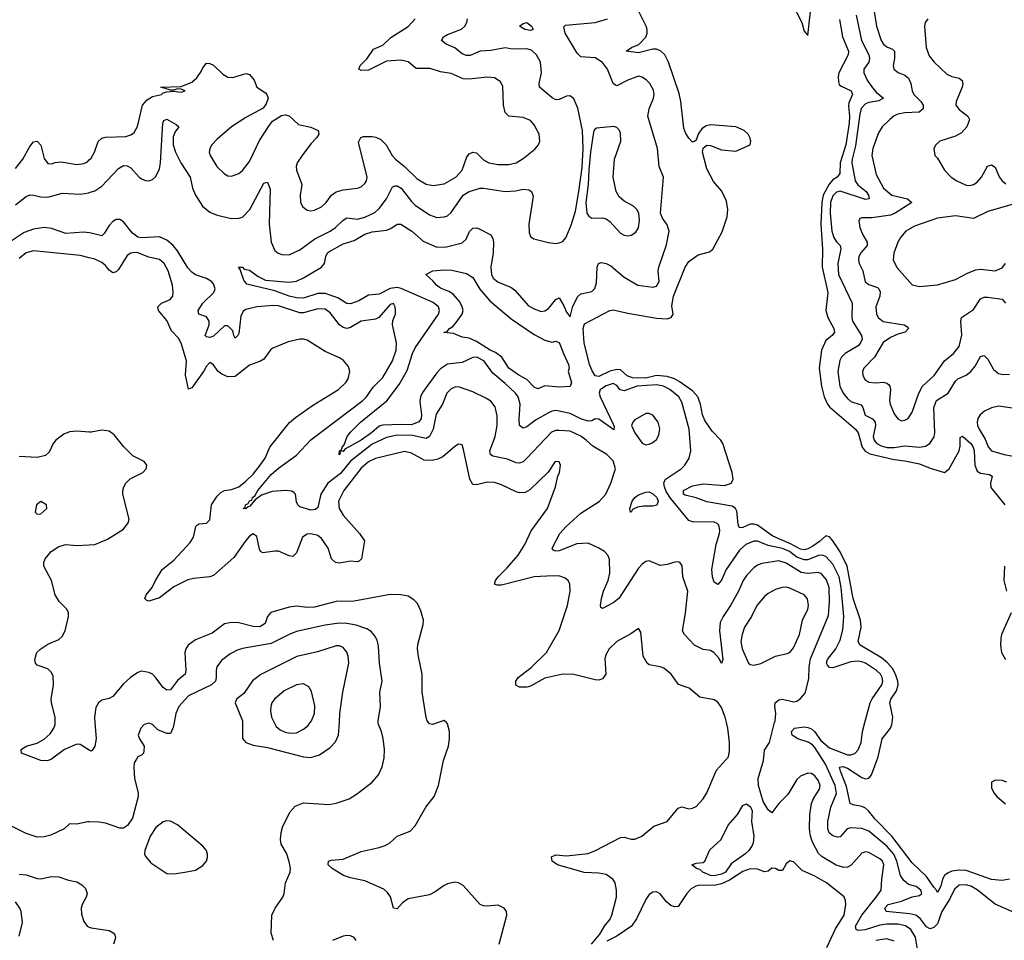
# Model space of a CAD drawing. Header units: inches. Extents: x 1649636 to 1815363, y 506543 to 641975.
# Tile 249 of 256: x 1739613 to 1745082, y 588791 to 593905. Entities that reach past the tile are written whole.
import ezdxf

# ---------------------------------------------------------------- set-up
doc = ezdxf.new("R2010")
doc.units = ezdxf.units.IN
doc.header["$MEASUREMENT"] = 0
for name, color, linetype in [('B7538', 7, 'Continuous'), ('B7539', 7, 'Continuous'), ('B7548', 7, 'Continuous'), ('B7549', 7, 'Continuous')]:
    doc.layers.add(name, color=color, linetype=linetype)

msp = doc.modelspace()

# ---------------------------------------------------------------- linework, layer by layer
at = {"layer": 'B7538', "color": 5}
for points, elevation in [([(1740000, 589847.8), (1739950, 589879.3), (1739930, 589879.8), (1739863.1, 589850), (1739790, 589797.4), (1739767.7, 589787.7), (1739730, 589789.5), (1739623.7, 589830), (1739622, 589850), (1739630, 589857.1), (1739650, 589870.3), (1739710, 589885.7), (1739750, 589908), (1739782.5, 589937.5), (1739803.4, 589970), (1739809.9, 589990.1), (1739810, 590000)], 520), ([(1740000, 589449.3), (1739990.2, 589449.8), (1739930, 589435.8), (1739890, 589438), (1739861, 589410), (1739785.7, 589374.3), (1739750, 589365.1), (1739710, 589364.5), (1739650, 589383.8), (1739557.6, 589430)], 540), ([(1739610, 589157.8), (1739650, 589155.2), (1739710, 589133.8), (1739730, 589131.6), (1739790, 589146), (1739830, 589144.2), (1739884.5, 589124.5), (1739930, 589115.8), (1739959.3, 589099.3), (1739978.9, 589078.9), (1739988.2, 589050), (1739982.4, 589030), (1739960.3, 588990), (1739955.3, 588970), (1739955.8, 588935.8), (1739970, 588896), (1739988, 588870), (1740000, 588864.2)], 540), ([(1739610, 588813.4), (1739629.8, 588890), (1739622.4, 588950), (1739614.2, 588970), (1739590, 589004.4)], 540)]:
    msp.add_lwpolyline(points, dxfattribs=dict(at, elevation=elevation))
at = {"layer": 'B7539', "color": 5}
for points, elevation in [([(1739590, 593078.9), (1739630, 593130.2), (1739670, 593200.9), (1739690, 593226.5), (1739710, 593230.3), (1739730, 593208), (1739750, 593134), (1739770, 593105.5), (1739790, 593104.4), (1739810, 593111.8), (1739843.9, 593116.1), (1739930, 593101.5), (1739970, 593106.7), (1739990, 593116), (1740000, 593125.9)], 480), ([(1739590, 592875.9), (1739650, 592923.2), (1739670, 592931.5), (1739690, 592931.3), (1739730, 592920.7), (1739770, 592919.3), (1739850, 592941.6), (1739950, 592936.4), (1739996.5, 592943.5), (1740000, 592944.7)], 460), ([(1740000, 592721), (1739970, 592724.3), (1739870, 592718), (1739790, 592746.1), (1739750, 592751), (1739690, 592742.1), (1739637.8, 592722.2), (1739565.9, 592674.1)], 460), ([(1740000, 592582.1), (1739950, 592595.7), (1739690, 592620.3), (1739650, 592610.6), (1739610, 592577.7)], 480), ([(1740000, 591614), (1739930, 591618.8), (1739890, 591616.2), (1739857.6, 591602.4), (1739814.6, 591570), (1739799, 591550), (1739777.9, 591502.1), (1739756.7, 591483.3), (1739710, 591473.8), (1739610, 591478)], 520), ([(1739810, 590000), (1739810.5, 590030), (1739789.3, 590110), (1739788.1, 590130), (1739800.5, 590210), (1739798.4, 590258.4), (1739790, 590278.3), (1739770, 590298.8), (1739710, 590319.1), (1739700.9, 590330), (1739697.7, 590350), (1739709.2, 590390), (1739730, 590409.2), (1739770, 590436.5), (1739830, 590461.7), (1739850, 590479.5), (1739866.2, 590510), (1739884.4, 590590), (1739883.5, 590610), (1739875.1, 590630), (1739833.3, 590673.3), (1739810.5, 590710.5), (1739790.4, 590790.4), (1739747.1, 590870), (1739747.1, 590890), (1739755.2, 590910), (1739788.5, 590951.5), (1739830, 590978.3), (1739870, 590990.1), (1739930, 590985), (1740000, 590988)], 520)]:
    msp.add_lwpolyline(points, dxfattribs=dict(at, elevation=elevation))
at = {"layer": 'B7539', "color": 5, "elevation": 540}
msp.add_lwpolyline([(1739730, 591229), (1739707.3, 591210), (1739698.8, 591170), (1739710, 591158.8), (1739730, 591160.7), (1739764, 591190), (1739762, 591210)], close=True, dxfattribs=at)
at = {"layer": 'B7548', "color": 5}
for points, elevation in [([(1740031.5, 590000), (1740037.8, 589910), (1740030, 589869.5), (1740015.5, 589844.5), (1740010, 589841.5), (1740000, 589847.8)], 520), ([(1740470.8, 590000), (1740466.1, 589973.9), (1740450, 589940.5), (1740430, 589939.2), (1740379.7, 589959.7), (1740350, 589989.5), (1740330, 589996.3), (1740304, 589990), (1740285.5, 589970), (1740271.3, 589930), (1740278, 589910), (1740304.7, 589870), (1740303.6, 589843.6), (1740301, 589830), (1740290, 589819), (1740270, 589809.5), (1740262, 589798), (1740250, 589777), (1740246.4, 589750), (1740250.2, 589689.8), (1740271.3, 589610), (1740272.2, 589590), (1740239.5, 589470), (1740212.2, 589427.8), (1740190, 589414.7), (1740170, 589413.1), (1740090, 589440.9), (1740053.6, 589446.4), (1740000, 589449.3)], 540), ([(1740850.5, 590000), (1740851.5, 589911.5), (1740868.9, 589890), (1740910, 589875), (1740990, 589862.6), (1741190, 589811), (1741230, 589806.5), (1741277.9, 589822.1), (1741337.5, 589862.5), (1741366.9, 589893.1), (1741384.4, 589930), (1741388.8, 590000)], 560), ([(1741022.2, 588790), (1741009.8, 588830), (1741013.1, 588930), (1741032.1, 588970), (1741074.2, 589030), (1741082.7, 589050), (1741089.8, 589110), (1741115.4, 589170), (1741117.7, 589190), (1741110, 589229), (1741094.2, 589274.2), (1741065.3, 589325.3), (1741061.8, 589350), (1741064.6, 589390), (1741074.7, 589425.3), (1741115.3, 589504.7), (1741143.3, 589536.7), (1741190, 589554), (1741330, 589546), (1741370, 589553.1), (1741442.5, 589577.5), (1741490, 589606.7), (1741570.9, 589669.1), (1741605.1, 589710), (1741625.6, 589754.4), (1741636.6, 589803.4), (1741638.5, 589850), (1741632.6, 589912.6), (1741623.1, 589950), (1741606, 589990), (1741604.7, 590000)], 540), ([(1741026.7, 590000), (1741037.8, 589977.8), (1741059.6, 589959.6), (1741086.9, 589946.9), (1741118, 589942), (1741150, 589943.9), (1741190, 589963.5), (1741215.7, 589984.3), (1741227.2, 590000)], 580), ([(1742276.1, 588770), (1742318.7, 588930), (1742317.6, 588950), (1742304.5, 588970), (1742270, 588986.3), (1742210, 588979.8), (1742190, 588981.7), (1742170.7, 588990.7), (1742075.5, 589095.5), (1742050, 589109.7), (1742030, 589114.3), (1741990, 589104.8), (1741970, 589094.8), (1741920.7, 589059.3), (1741890, 589043.2), (1741770, 589021), (1741740.2, 588999.8), (1741710, 588966.6), (1741690, 588969.2), (1741672.2, 589032.2), (1741656.8, 589056.8), (1741634.8, 589074.8), (1741530, 589120.6), (1741450, 589137.3), (1741412.3, 589150), (1741349.4, 589190), (1741326, 589210), (1741329, 589230), (1741343.9, 589236.1), (1741410, 589242.4), (1741510, 589284.6), (1741610, 589306), (1741642.4, 589317.6), (1741668.3, 589331.7), (1741710, 589370.3), (1741782.6, 589397.4), (1741810, 589427.7), (1741869.8, 589530.2), (1741915.6, 589590), (1741938.7, 589650), (1741966.3, 589790), (1741995.1, 589870), (1742000.5, 589910), (1741999.7, 589950), (1741990, 589993.2), (1741982.9, 590000)], 520), ([(1741936.7, 590000), (1741906, 589990), (1741890, 589993.2), (1741884.3, 590000)], 520), ([(1742788.9, 588770), (1742835.5, 588824.5), (1742861.6, 588870), (1742891.7, 588908.3), (1742901.7, 588930), (1742926.9, 589030), (1742928.3, 589070), (1742921.1, 589110), (1742907.9, 589130), (1742870, 589156.6), (1742830, 589164.7), (1742748.3, 589168.3), (1742600.5, 589210), (1742569.8, 589230), (1742565.9, 589254.1), (1742590, 589266), (1742650, 589260.2), (1742770, 589273.4), (1742811.1, 589288.9), (1742950, 589362), (1742970, 589363.6), (1743010, 589352.6), (1743030, 589352.2), (1743068.3, 589370), (1743134.9, 589425.1), (1743209.8, 589450.2), (1743270, 589524.4), (1743290, 589532), (1743330, 589521.6), (1743350, 589524.4), (1743370, 589534.4), (1743410, 589577.1), (1743430, 589610.5), (1743483.3, 589736.7), (1743549, 589811), (1743555, 589845), (1743555.2, 589890), (1743546.9, 589970), (1743539.4, 590000)], 480), ([(1744601.7, 588730), (1744587.6, 588807.6), (1744561.5, 588850), (1744531.9, 588871.9), (1744490, 588880.3), (1744430, 588881.1), (1744390, 588874.8), (1744309.2, 588849.2), (1744270, 588845.8), (1744258, 588850), (1744254.6, 588870), (1744289.7, 588930.3), (1744370.5, 589030), (1744397.5, 589070), (1744400.8, 589130), (1744412.7, 589210), (1744404.6, 589230), (1744390, 589244), (1744330, 589278.6), (1744310, 589281.6), (1744290, 589275.3), (1744231.6, 589208.4), (1744210, 589197.7), (1744190, 589195.9), (1744148.2, 589208.2), (1744070, 589254.7), (1744050, 589272.5), (1744016.7, 589336.7), (1744005.2, 589370), (1743999.6, 589410), (1744002.4, 589490), (1744010.5, 589550), (1744021.4, 589578.6), (1744055.4, 589630), (1744058.5, 589650), (1744050, 589677.7), (1744030, 589705.1), (1744010, 589716.8), (1743990, 589719.8), (1743950, 589703.1), (1743930, 589684.8), (1743878.4, 589601.6), (1743828.9, 589550), (1743790, 589498.9), (1743770, 589515.1), (1743741.8, 589561.8), (1743717.1, 589650), (1743715.1, 589690), (1743743.7, 589790), (1743750, 589848), (1743778.4, 589890), (1743805.8, 590000)], 460), ([(1745170, 588931.1), (1745030, 588992.4), (1744930, 589071.6), (1744899.3, 589090), (1744870, 589099.4), (1744830, 589097.3), (1744805, 589075), (1744778.5, 589021.5), (1744734.3, 588950), (1744710, 588882.9), (1744690, 588862.7), (1744670, 588855), (1744650, 588866.3), (1744616, 588910), (1744589.7, 588929.7), (1744557.1, 588937.1), (1744426.3, 588950), (1744418, 588970), (1744437.2, 588990), (1744511, 589009), (1744570, 589032.5), (1744610, 589039.3), (1744623.5, 589050), (1744618.7, 589070), (1744591.1, 589090), (1744550, 589101.5), (1744522.7, 589122.7), (1744504.4, 589150), (1744485.4, 589230), (1744468.5, 589270), (1744430, 589314.4), (1744330, 589396.7), (1744290, 589412.4), (1744230, 589416.3), (1744209.2, 589410), (1744170, 589365.8), (1744155.3, 589364.7), (1744130, 589371.9), (1744108.3, 589388.3), (1744101.5, 589410), (1744101.7, 589450), (1744118.7, 589530), (1744150, 589606.7), (1744141.5, 589650), (1744088.1, 589770), (1744030, 589862.1), (1744017, 589877), (1743992.1, 589892.1), (1743935.1, 589910), (1743904, 589930), (1743899.5, 589950), (1743917.2, 589970), (1743970, 589976.6), (1743990, 589974), (1744010, 589964.8), (1744027.1, 589950), (1744061.7, 589901.7), (1744110, 589859.7), (1744210, 589821.3), (1744230, 589820.4), (1744252, 589828), (1744270.4, 589849.6), (1744285.9, 589890), (1744294.9, 589950), (1744307.8, 590000)], 440), ([(1745110, 589130.9), (1745070, 589122.8), (1745010, 589129.3), (1744870, 589178.1), (1744830, 589180.1), (1744790, 589174.4), (1744770, 589166.3), (1744749.1, 589150), (1744737.7, 589130), (1744728.6, 589091.4), (1744710, 589057), (1744705.8, 589070), (1744690, 589085.2), (1744650, 589145.6), (1744570, 589220.6), (1744457.4, 589370), (1744364, 589464), (1744327, 589510), (1744310, 589524.8), (1744290, 589534.3), (1744242.5, 589542.6), (1744225.3, 589550), (1744205.5, 589645.5), (1744171.2, 589730), (1744166.7, 589753.3), (1744184, 589756), (1744210, 589747.5), (1744290, 589696.1), (1744310, 589687.9), (1744330, 589692.2), (1744344.7, 589710), (1744381.8, 589810), (1744402.6, 589910), (1744448.7, 589970), (1744456.9, 589990), (1744458.4, 590000)], 420), ([(1745096.1, 589670), (1745070, 589677.8), (1745030, 589681.2), (1745010.2, 589670), (1745010, 589637.3), (1745023, 589610), (1745039.7, 589590), (1745088.5, 589548.5)], 420), ([(1744095, 588750), (1744144.5, 588855.5), (1744192.5, 588930), (1744200.7, 588990), (1744199.8, 589010), (1744192.2, 589032.2), (1744093.6, 589110), (1744030, 589146.5), (1743958.4, 589178.4), (1743910, 589227), (1743890, 589233.3), (1743870, 589216), (1743850, 589179.5), (1743830, 589179.6), (1743810, 589189.6), (1743790, 589192), (1743770, 589175.4), (1743750, 589171.6), (1743710, 589185.3), (1743670, 589187.2), (1743630, 589172.3), (1743555.5, 589124.5), (1743510, 589104.9), (1743470, 589096.2), (1743390, 589096.7), (1743368, 589092), (1743343.3, 589076.7), (1743317.6, 589050), (1743270, 588978.5), (1743250, 588977.1), (1743230, 588984.2), (1743205.3, 589005.3), (1743170, 589049.7), (1743150, 589059.7), (1743130, 589058), (1743110, 589044.7), (1743090, 589018.4), (1743039.4, 588910), (1743011, 588870), (1742930, 588814), (1742874.6, 588785.4)], 480), ([(1740000, 588864.2), (1740010, 588859.5), (1740110, 588844.9), (1740132.7, 588832.7), (1740141.1, 588821.1), (1740145.5, 588805.5), (1740134.7, 588770)], 540), ([(1741481.6, 588790), (1741470, 588806.6), (1741450, 588816.2), (1741430, 588818.4), (1741410, 588814), (1741350, 588789.6)], 540), ([(1744470, 588785.7), (1744430, 588799.2), (1744368.7, 588790)], 480)]:
    msp.add_lwpolyline(points, dxfattribs=dict(at, elevation=elevation))
for points, elevation in [([(1743470, 589149.3), (1743450, 589151.7), (1743408, 589170), (1743390, 589184.1), (1743371.8, 589190), (1743347, 589210), (1743370, 589218.6), (1743410, 589222.4), (1743418.5, 589230), (1743447, 589293), (1743508.2, 589350), (1743548, 589430), (1743599.9, 589490), (1743630, 589540.2), (1743650, 589548.4), (1743672.5, 589532.5), (1743681.9, 589510), (1743677.4, 589450), (1743691.2, 589370), (1743687.5, 589332.5), (1743681.8, 589318.2), (1743662.7, 589290), (1743641.3, 589270), (1743564.3, 589215.7), (1743532.4, 589170), (1743510, 589158.4)], 460), ([(1740430, 589454.5), (1740410, 589448.2), (1740370, 589417.6), (1740337.1, 589370), (1740308.2, 589290), (1740306.4, 589270), (1740310, 589261), (1740342.2, 589222.2), (1740430, 589162), (1740470, 589159.5), (1740530, 589169), (1740590, 589181.1), (1740630, 589206.7), (1740650, 589230.6), (1740656.8, 589250), (1740657.1, 589270), (1740650, 589289.5), (1740630, 589314.6), (1740490, 589433.1), (1740450, 589452)], 560)]:
    msp.add_lwpolyline(points, close=True, dxfattribs=dict(at, elevation=elevation))
at = {"layer": 'B7549', "color": 5}
for points, elevation in [([(1743900.2, 594000.2), (1743957.2, 593890), (1743970, 593842), (1743990, 593818), (1744005.8, 593950)], 420), ([(1740000, 592944.7), (1740030, 592955.3), (1740070, 592980.1), (1740162.2, 593077.8), (1740190, 593094.7), (1740210, 593093.7), (1740230, 593082.4), (1740276.5, 593030), (1740290, 593020.5), (1740311.5, 593011.5), (1740330, 593010.8), (1740350, 593017), (1740370, 593033.4), (1740390, 593077.1), (1740395.6, 593110), (1740407.8, 593330), (1740414.2, 593345.8), (1740430, 593353), (1740483.1, 593323.1), (1740496.3, 593310), (1740476.9, 593283.1), (1740465.9, 593254.1), (1740466.3, 593210), (1740478.1, 593170), (1740507.8, 593110), (1740560.9, 593030), (1740572.5, 592970), (1740589.5, 592930), (1740628.1, 592870), (1740670, 592836.8), (1740710, 592818.6), (1740790, 592800.2), (1740830, 592801.8), (1740850, 592808.2), (1740890.6, 592850), (1740970, 592997.1), (1740990, 593003), (1741003.5, 592963.5), (1740999, 592770), (1741010.2, 592670), (1741030, 592623.1), (1741048.2, 592608.2), (1741070, 592600.2), (1741110, 592599.7), (1741170, 592627.3), (1741251.8, 592688.2), (1741336.8, 592730), (1741367.9, 592750), (1741410, 592792), (1741430, 592804.3), (1741490, 592796.4), (1741530, 592808.5), (1741585.2, 592834.8), (1741610, 592855.9), (1741650, 592909.3), (1741684.2, 592975.8), (1741698.4, 592981.6), (1741710, 592982), (1741732.2, 592970), (1741790, 592894.6), (1741810, 592875.5), (1741890, 592820.6), (1741930, 592806.7), (1741970, 592809.2), (1741990, 592816.3), (1742010, 592833.8), (1742077.1, 592930), (1742110, 592950.1), (1742170, 592969.1), (1742190, 592970.2), (1742310, 592951.3), (1742366.2, 592953.8), (1742410, 592962.9), (1742440.4, 592960.4), (1742456, 592950), (1742464.7, 592924.7), (1742441.5, 592770), (1742443.4, 592723.4), (1742450, 592701), (1742468.4, 592688.4), (1742550, 592667.2), (1742590, 592662.6), (1742610, 592666), (1742630, 592673.1), (1742646.1, 592693.9), (1742676.8, 592763.2), (1742699.4, 592840.6), (1742718.6, 592950), (1742736.8, 593083.2), (1742742.4, 593190), (1742738.1, 593290), (1742713.7, 593413.7), (1742690, 593465.7), (1742670, 593481.5), (1742650, 593480.9), (1742610, 593462.4), (1742590, 593460.3), (1742570, 593471), (1742500.5, 593530), (1742497.8, 593550), (1742511.2, 593610), (1742505.4, 593670), (1742483.7, 593710), (1742455.1, 593735.1), (1742430, 593743), (1742350, 593741.6), (1742309, 593749), (1742230, 593733.5), (1742170, 593730.9), (1742114.3, 593705.7), (1742094.1, 593705.9), (1742070, 593715.8), (1742030, 593749.3), (1741982.6, 593770), (1741956.4, 593790), (1741967.1, 593810), (1741990, 593823.7), (1742067.1, 593852.9), (1742085, 593870), (1742096.2, 593890), (1742101.1, 593910)], 460), ([(1740000, 593125.9), (1740010, 593135.8), (1740028.7, 593170), (1740050, 593228.2), (1740070, 593247.4), (1740090, 593253.2), (1740202.9, 593257.1), (1740230, 593264.7), (1740250, 593278.9), (1740267.9, 593312.1), (1740295.7, 593430), (1740320.4, 593459.6), (1740350, 593478.4), (1740401.6, 593490), (1740410, 593498.4), (1740430, 593504.6), (1740467.4, 593507.4), (1740510, 593503.1), (1740532.3, 593510), (1740510, 593519.5), (1740490, 593520.9), (1740470, 593514.5), (1740450, 593514.5), (1740398, 593530), (1740510, 593533.8), (1740570, 593558.1), (1740597.9, 593582.1), (1740622.1, 593617.9), (1740630, 593638), (1740650, 593663), (1740670, 593661.1), (1740690, 593652.9), (1740742.1, 593602.1), (1740770, 593586.2), (1740796.2, 593583.8), (1740870, 593605.5), (1740890, 593601.3), (1740915.8, 593570), (1740930.5, 593530), (1740978.6, 593498.6), (1740986.7, 593490), (1740993.4, 593470), (1740982.3, 593437.7), (1740966.4, 593413.6), (1740870, 593361.3), (1740790, 593309.7), (1740710, 593241.1), (1740680.3, 593210), (1740668.9, 593190), (1740666.3, 593170), (1740670.3, 593150), (1740707.4, 593090), (1740750, 593048.5), (1740770, 593038.7), (1740790, 593036.5), (1740830, 593050.3), (1740850, 593067.2), (1740890, 593117.6), (1740945.6, 593234.4), (1741000, 593320), (1741018.2, 593341.8), (1741067.5, 593372.5), (1741090, 593376.9), (1741110, 593370.3), (1741162.5, 593322.5), (1741230, 593308), (1741270.4, 593290), (1741274.3, 593270), (1741263.6, 593250), (1741230, 593214.8), (1741181.2, 593150), (1741154.4, 593110), (1741148.3, 593090), (1741151.3, 593070), (1741180.9, 592990), (1741171.7, 592930), (1741172, 592890), (1741185, 592864.9), (1741210, 592847), (1741230, 592843.6), (1741250, 592846.5), (1741290, 592866.5), (1741315.1, 592890), (1741345.1, 592930), (1741371.2, 592948.8), (1741410, 592959.7), (1741490, 592969.1), (1741510, 592977.4), (1741530, 592994.9), (1741539.7, 593010), (1741544, 593030), (1741495.8, 593224.2), (1741507.3, 593250), (1741523.3, 593256.7), (1741570, 593256.5), (1741592.1, 593252), (1741619, 593239), (1741648.9, 593210), (1741682.8, 593150), (1741699.6, 593130), (1741750, 593090.2), (1741821.2, 593021.2), (1741870, 592990.9), (1741910, 592984.2), (1741970, 592992.8), (1742035.8, 593030), (1742069.9, 593070.1), (1742096.7, 593143.3), (1742110, 593160.2), (1742130, 593169.2), (1742150, 593165.8), (1742190, 593126.2), (1742218, 593110), (1742270, 593100.6), (1742330, 593100.2), (1742370, 593110.2), (1742410, 593133.8), (1742474.6, 593185.4), (1742495.1, 593210), (1742501.3, 593230), (1742497.7, 593270), (1742470, 593321.6), (1742450, 593345.1), (1742410, 593361.2), (1742330, 593369.8), (1742309.9, 593389.9), (1742300.7, 593430), (1742295.8, 593535.8), (1742281.1, 593561.1), (1742250, 593582.6), (1742210, 593586.2), (1742110, 593574.9), (1742076.4, 593576.5), (1742010, 593606.8), (1741950, 593616.1), (1741893.8, 593633.8), (1741814.5, 593634.5), (1741770, 593670.8), (1741730, 593679.8), (1741650, 593674.5), (1741550, 593625.5), (1741510, 593622.5), (1741496.1, 593630), (1741503.8, 593650), (1741543.7, 593690), (1741578.9, 593741.1), (1741630, 593764.1), (1741674.3, 593805.7), (1741770, 593867.8), (1741810.2, 593909.8)], 480), ([(1744307.8, 590000), (1744336.2, 590110), (1744347, 590133), (1744401, 590210), (1744406.1, 590230), (1744404.1, 590250), (1744394.1, 590270), (1744371.9, 590290), (1744311.3, 590330), (1744290, 590338.3), (1744270, 590342.2), (1744230, 590338.8), (1744130, 590303.7), (1744110, 590306), (1744098.9, 590318.9), (1744093.8, 590330), (1744099.2, 590350), (1744145.9, 590410), (1744170, 590458.7), (1744184, 590516), (1744190.3, 590590), (1744174.8, 590750), (1744163.5, 590810), (1744130, 590879.6), (1744090, 590923.6), (1744070, 590931.3), (1744050, 590929), (1743990, 590904.6), (1743970, 590903.8), (1743930, 590919.5), (1743888, 590950), (1743850, 590968.3), (1743770, 590983.5), (1743710, 591008.6), (1743690, 591008.1), (1743645.2, 590990), (1743610, 590958.6), (1743537.6, 590850), (1743510, 590792), (1743490, 590767.3), (1743470, 590781.4), (1743460.1, 590810), (1743456.6, 590850), (1743481.5, 590990), (1743498.9, 591050), (1743502, 591070), (1743496.6, 591096.6), (1743487.2, 591107.2), (1743470, 591114.7), (1743350, 591115.6), (1743330, 591123.9), (1743227.1, 591247.1), (1743204.1, 591284.1), (1743194.1, 591310), (1743191.3, 591330), (1743198.5, 591350), (1743286.3, 591410), (1743306.9, 591430), (1743331.1, 591470), (1743341.4, 591510), (1743330.5, 591630), (1743290, 591780.5), (1743273.2, 591810), (1743224, 591850), (1743189.7, 591870), (1743150, 591877.4), (1743043, 591870), (1742970, 591842.7), (1742948.5, 591848.5), (1742930, 591873.8), (1742910, 591884.7), (1742870, 591871.1), (1742844.8, 591855.2), (1742837.8, 591850), (1742831.4, 591830), (1742836.6, 591810), (1742910, 591658.4), (1742914.4, 591645.6), (1742912.4, 591627.6), (1742830, 591686.3), (1742810, 591687.8), (1742790, 591676.3), (1742770, 591674), (1742730, 591688.4), (1742670, 591718.4), (1742590, 591734.2), (1742570, 591731.1), (1742550, 591721), (1742478.7, 591681.3), (1742430, 591643.1), (1742410, 591636.4), (1742388.4, 591650), (1742386.8, 591686.8), (1742393.6, 591770), (1742380.8, 591810), (1742366, 591830), (1742310, 591884.2), (1742241, 591941), (1742191.3, 592010), (1742152.8, 592030), (1742130, 592029), (1742070, 592001.4), (1741990, 591991.4), (1741950, 591965.5), (1741930, 591944.2), (1741850, 591834.7), (1741839.3, 591810), (1741836.4, 591783.6), (1741844.6, 591710), (1741842.1, 591690), (1741829.5, 591670.5), (1741790, 591655.1), (1741730, 591657), (1741630, 591652.7), (1741610, 591647.6), (1741567.5, 591610), (1741510, 591569.2), (1741419.8, 591520.2), (1741410, 591507.1), (1741390.8, 591509.2), (1741393.4, 591493.4), (1741388.2, 591488.2), (1741389.7, 591510), (1741403.2, 591516.8), (1741405.1, 591530), (1741415.9, 591544.1), (1741432.7, 591590), (1741450, 591613.4), (1741505.3, 591670), (1741652.4, 591787.6), (1741721.6, 591878.4), (1741764.5, 591955.5), (1741794.2, 592050), (1741810, 592081.6), (1741939.9, 592270), (1741945.6, 592290), (1741938.4, 592310), (1741910, 592333.9), (1741732, 592412), (1741710, 592417.4), (1741670, 592411.7), (1741610, 592380.8), (1741550, 592374.3), (1741496.9, 592343.1), (1741450, 592326.9), (1741430, 592328.6), (1741380.5, 592360.5), (1741310, 592383.8), (1741270, 592384.1), (1741190, 592358.2), (1741150, 592360.3), (1741110, 592369.3), (1741030, 592398.2), (1740875.1, 592435.1), (1740858, 592458), (1740838, 592518), (1740828, 592530), (1740850, 592531.3), (1740859.6, 592519.6), (1740890, 592513.4), (1740938.3, 592478.3), (1740979.1, 592459.1), (1741110, 592446.9), (1741150, 592453.3), (1741190, 592470.6), (1741288.7, 592530), (1741306, 592550), (1741312.8, 592590), (1741322.7, 592610), (1741330, 592615.4), (1741410, 592660.1), (1741470, 592678.6), (1741530, 592714.6), (1741570, 592725.8), (1741650, 592736.2), (1741674.1, 592745.9), (1741710, 592770.2), (1741730, 592769.2), (1741790.6, 592730.6), (1741855, 592675), (1741930, 592640.8), (1741982.9, 592642.8), (1742070, 592665), (1742093.3, 592686.7), (1742112, 592728), (1742130, 592747.6), (1742150, 592749), (1742164.2, 592744.2), (1742230, 592710.3), (1742241.6, 592690), (1742244, 592670), (1742242.5, 592610), (1742229.5, 592530), (1742234, 592490), (1742243, 592470), (1742270, 592446.3), (1742340.2, 592420.2), (1742362.8, 592402.8), (1742438.1, 592318.1), (1742470, 592299.7), (1742510, 592284.7), (1742530, 592288.1), (1742550, 592301.6), (1742590, 592351.7), (1742610, 592359.5), (1742636.1, 592316.1), (1742650, 592280.4), (1742670, 592254), (1742685.5, 592314.5), (1742712.6, 592367.4), (1742730, 592381.8), (1742790, 592395), (1742807.6, 592412.4), (1742816, 592444), (1742820.6, 592530), (1742828.6, 592551.4), (1742843.3, 592556.7), (1742870, 592551), (1742896.9, 592536.9), (1742970, 592475.2), (1743046.8, 592430), (1743130, 592419.7), (1743150, 592425.5), (1743164.7, 592450), (1743159.8, 592510), (1743162.4, 592530), (1743205.8, 592654.2), (1743220.8, 592730), (1743210, 592766), (1743182.9, 592802.9), (1743172.5, 592830), (1743188.3, 593030), (1743165.3, 593090), (1743155.9, 593190), (1743102, 593370), (1743110, 593410.5), (1743133.5, 593470), (1743137.7, 593490), (1743133.7, 593513.7), (1743113.3, 593550), (1743094, 593570), (1743070, 593586.3), (1743050, 593591.1), (1742990, 593568.8), (1742930, 593537.3), (1742922, 593542), (1742910, 593551.2), (1742877.9, 593630), (1742850, 593666.6), (1742810, 593693.2), (1742730, 593699), (1742710, 593718.8), (1742643.5, 593830), (1742634.5, 593865.5), (1742644.3, 593875.7), (1742810, 593890.2), (1742877.2, 593910)], 440), ([(1744458.4, 590000), (1744462.9, 590030), (1744445.4, 590110), (1744452.1, 590130), (1744482.8, 590177.2), (1744492.2, 590210), (1744490.7, 590230), (1744477.4, 590270), (1744460, 590300), (1744432.9, 590332.9), (1744399.9, 590359.9), (1744280.7, 590430), (1744270.6, 590450), (1744286.5, 590530), (1744282.1, 590570), (1744241.8, 590690), (1744208.5, 590868.5), (1744170, 590949.2), (1744130, 591010.6), (1744110, 591032.9), (1744096.4, 591036.4), (1744090, 591037.8), (1744054.5, 591005.5), (1744018.8, 590981.2), (1743990, 590965.7), (1743970, 590961), (1743950, 590963.6), (1743894, 590994), (1743796.3, 591036.3), (1743710, 591097.2), (1743690, 591103.1), (1743670, 591101.8), (1743630, 591084.5), (1743610, 591081.7), (1743603.5, 591103.5), (1743595.4, 591175.4), (1743589.1, 591190), (1743570, 591203.6), (1743430, 591226.6), (1743369.3, 591249.3), (1743310, 591262.9), (1743299.2, 591270), (1743300.8, 591290), (1743350, 591315.5), (1743410, 591326.8), (1743530, 591318), (1743564.2, 591330), (1743574.9, 591350), (1743570.7, 591390), (1743517.9, 591550), (1743506.4, 591570), (1743458.9, 591618.9), (1743418.6, 591678.6), (1743405.5, 591710), (1743394, 591770), (1743380.3, 591810), (1743350, 591843.5), (1743275.7, 591895.7), (1743249.9, 591910), (1743210, 591922.3), (1743150, 591928.3), (1743090, 591914.3), (1743016.2, 591916.2), (1742987.2, 591927.2), (1742950, 591959.6), (1742930, 591962.2), (1742890, 591953.2), (1742830, 591923.4), (1742810, 591927.2), (1742790, 591957.4), (1742778, 591990), (1742747.9, 592110), (1742742.1, 592190), (1742750, 592216), (1742890, 592290.2), (1742910, 592294.2), (1742990, 592275.1), (1743150, 592246.5), (1743210, 592243.2), (1743232, 592250), (1743242, 592270), (1743234.7, 592314.8), (1743245, 592370), (1743310, 592530.3), (1743330, 592562), (1743381.7, 592598.3), (1743444.2, 592615.8), (1743463.5, 592630), (1743513.7, 592726.3), (1743542.8, 592810), (1743545.6, 592850), (1743537.9, 592897.9), (1743512.1, 592952.1), (1743465.9, 593005.9), (1743430, 593077.4), (1743405.2, 593170), (1743408.9, 593191.1), (1743430, 593207.8), (1743450, 593207.2), (1743510, 593182.7), (1743590, 593175.5), (1743669.6, 593210), (1743673.7, 593230), (1743668.8, 593250), (1743658.3, 593270), (1743636.1, 593290), (1743590, 593309.9), (1743450, 593320.3), (1743425.1, 593314.9), (1743401.1, 593298.9), (1743381.4, 593270), (1743370, 593236), (1743362.8, 593230), (1743350, 593225.1), (1743330, 593246.3), (1743312.2, 593272.2), (1743302, 593302), (1743285.7, 593450), (1743275.6, 593495.6), (1743217.4, 593670), (1743196.4, 593710), (1743173, 593733), (1743150, 593741.4), (1743130, 593740.6), (1743050, 593720.2), (1742981.2, 593730), (1743012, 593750), (1743052, 593768), (1743091.1, 593808.9), (1743098.7, 593830), (1743098.7, 593850), (1743091.8, 593870), (1743050.9, 593950.9)], 420), ([(1744166.4, 593906.4), (1744182.9, 593810), (1744215.3, 593730), (1744214.2, 593710), (1744162.8, 593610), (1744158.7, 593590), (1744160.1, 593560.1), (1744165.2, 593545.2), (1744175.1, 593535.1), (1744231.2, 593510), (1744238.2, 593490), (1744217.4, 593442.6), (1744215.7, 593424.3), (1744222.7, 593370), (1744220.8, 593330), (1744201.6, 593210), (1744169.2, 593110), (1744168.3, 593050), (1744153.6, 593030), (1744130, 593016.5), (1744108.2, 592991.8), (1744076.1, 592930), (1744067.3, 592890), (1744062.3, 592770), (1744071.5, 592630), (1744070.8, 592530), (1744100.8, 592390), (1744090.1, 592290), (1744101.9, 592250), (1744135.5, 592190), (1744139, 592170), (1744125, 592150), (1744090, 592123.7), (1744067.2, 592070), (1744052.7, 591970), (1744065.9, 591870), (1744081.5, 591810), (1744099.1, 591770), (1744113.2, 591753.2), (1744255.6, 591630), (1744269.7, 591609.7), (1744292.5, 591530), (1744308.7, 591508.7), (1744334, 591494), (1744470, 591461.1), (1744530, 591454.6), (1744610, 591437.1), (1744670, 591413.3), (1744750, 591390.1), (1744775.8, 591410), (1744830.8, 591510), (1744836.1, 591536.1), (1744836.1, 591583.9), (1744850, 591590.9), (1744895.1, 591550), (1744908.4, 591530), (1744914.6, 591510), (1744918.7, 591430), (1744930, 591396.8), (1744950, 591385.3), (1744998.7, 591378.7), (1745014.3, 591370), (1745005.5, 591330), (1745006.7, 591306.7), (1745085, 591210)], 420), ([(1744259.1, 593930), (1744288.8, 593790), (1744328.7, 593710), (1744332.5, 593690), (1744328.3, 593670), (1744301.1, 593630), (1744300.9, 593610), (1744320.6, 593570), (1744350, 593526.4), (1744370, 593502.7), (1744410.3, 593470), (1744384.8, 593455.2), (1744330, 593446.1), (1744310, 593437.6), (1744287.4, 593412.6), (1744278.7, 593381.3), (1744254.8, 593205.2), (1744235.7, 593130), (1744234, 593110), (1744253.2, 593010), (1744267.4, 592987.4), (1744314.7, 592950), (1744327.5, 592930), (1744330.6, 592909.4), (1744310, 592906.9), (1744170, 592953.1), (1744150, 592947.2), (1744130, 592926.1), (1744116.2, 592890), (1744114, 592830), (1744124.3, 592730), (1744135.3, 592695.3), (1744150, 592671.1), (1744170.1, 592650.1), (1744172.9, 592632.9), (1744156.1, 592550), (1744160.7, 592490), (1744235.8, 592330), (1744235.1, 592250), (1744238.9, 592230), (1744288.7, 592150), (1744291.5, 592130), (1744283.5, 592110), (1744270, 592093.2), (1744196.9, 592050), (1744177.5, 592030), (1744167.9, 592012.1), (1744157.2, 591950), (1744168.9, 591870), (1744186.6, 591830), (1744210, 591800.5), (1744230, 591784), (1744285.9, 591765.9), (1744296.6, 591750), (1744307.9, 591707.9), (1744350, 591687.4), (1744364.4, 591670), (1744365.5, 591650), (1744353.9, 591590), (1744358.3, 591570), (1744372.7, 591550), (1744397.8, 591537.8), (1744430.7, 591529.3), (1744470, 591528.5), (1744530, 591538), (1744610, 591530.9), (1744643.1, 591536.9), (1744667.8, 591550), (1744691.4, 591588.6), (1744695.4, 591610), (1744690.5, 591750), (1744705, 591790), (1744769.1, 591830.9), (1744810, 591896.9), (1744823.9, 591910), (1744869.9, 591930.1), (1744896, 591950), (1744920, 591980), (1744950, 592033.7), (1744970, 592040.4), (1744990, 592018.4), (1745021, 591961), (1745050, 591939.1), (1745074.7, 591934.7), (1745110, 591936.3)], 440), ([(1744358.9, 593950), (1744371.6, 593870), (1744397.4, 593790), (1744410, 593768.5), (1744430, 593753.9), (1744460.6, 593740.6), (1744471, 593730), (1744470.8, 593689.2), (1744464.7, 593650), (1744467.4, 593630), (1744491.8, 593611.8), (1744530, 593596.8), (1744550, 593579.6), (1744562.5, 593550), (1744569.1, 593509.1), (1744579, 593490), (1744617.5, 593450), (1744630.2, 593430), (1744631.5, 593410), (1744608.8, 593391.2), (1744530, 593387.3), (1744490, 593379.5), (1744470, 593370.6), (1744445, 593350), (1744404, 593310), (1744383.5, 593276.5), (1744351.8, 593190), (1744346.7, 593150), (1744370, 593045.5), (1744410, 592969.2), (1744457, 592930), (1744543, 592910), (1744567.7, 592890), (1744476, 592830), (1744450, 592819.9), (1744344.9, 592804.9), (1744290, 592805.1), (1744279.8, 592800.2), (1744272.8, 592787.2), (1744279.6, 592750), (1744295.8, 592710), (1744320.2, 592670), (1744319.3, 592650), (1744284.1, 592610), (1744273.5, 592590), (1744272.6, 592570), (1744275.8, 592550), (1744295.3, 592510), (1744309.2, 592449.2), (1744330, 592434.3), (1744376.7, 592416.7), (1744385.4, 592410), (1744393, 592393), (1744390.1, 592370), (1744367.8, 592310), (1744370.9, 592270.9), (1744381.8, 592250), (1744408.6, 592228.6), (1744524.7, 592210), (1744541.1, 592201.1), (1744550.2, 592190), (1744530.5, 592170), (1744490, 592158.6), (1744450, 592140.5), (1744408.9, 592111.1), (1744361, 592030), (1744301.2, 591970), (1744294.2, 591950), (1744295.5, 591930), (1744306.2, 591906.2), (1744330, 591891.3), (1744367.4, 591887.4), (1744410, 591890.8), (1744430, 591886), (1744438.9, 591878.9), (1744446, 591870), (1744450.1, 591850), (1744444.5, 591790), (1744447.5, 591770), (1744470, 591714.9), (1744490, 591688.4), (1744510, 591677), (1744530, 591680.3), (1744547, 591690), (1744570, 591725.5), (1744606.5, 591830), (1744626.6, 591870), (1744691.6, 591928.4), (1744749.9, 592010.1), (1744799.8, 592050), (1744831.4, 592090), (1744846.5, 592153.5), (1744839.8, 592230), (1744844.2, 592250), (1744910, 592295.5), (1744950, 592354), (1744970, 592362.9), (1744990, 592363.2), (1745070, 592352.2), (1745087.8, 592330)], 460), ([(1744656, 593910), (1744642.3, 593890), (1744638.5, 593870), (1744648.2, 593750), (1744665, 593705), (1744692.6, 593670), (1744761.8, 593601.8), (1744789.2, 593589.2), (1744830, 593581.1), (1744847.4, 593567.4), (1744851.8, 593550), (1744848, 593530), (1744814.7, 593450), (1744812.8, 593430), (1744830, 593405.5), (1744879.6, 593370), (1744889.1, 593350), (1744874.2, 593310), (1744843.6, 593276.4), (1744810, 593258), (1744724, 593230), (1744702, 593210), (1744690.7, 593190), (1744696, 593150), (1744710, 593136), (1744749, 593069), (1744786, 593030), (1744818, 593010), (1744870, 592986.5), (1744890, 592984.4), (1744910, 592990.2), (1744930, 593003.2), (1744954.8, 593030), (1744988.3, 593091.7), (1745010, 593099.5), (1745030, 593085.5), (1745053, 593033), (1745070.2, 593010.2), (1745090, 592993.7)], 480), ([(1745130, 592881.3), (1744990, 592839.8), (1744910, 592801.1), (1744810, 592814.8), (1744710, 592803), (1744582.1, 592757.9), (1744534.6, 592730), (1744504.6, 592695.4), (1744491, 592669), (1744468.9, 592608.9), (1744463.9, 592570), (1744487.1, 592527.1), (1744570, 592431.8), (1744610, 592422.7), (1744710, 592431.5), (1744810, 592461.7), (1744880.5, 592499.5), (1744923.5, 592516.5), (1744950, 592518.6), (1745030, 592510.2), (1745070, 592526.3), (1745088.4, 592550)], 480), ([(1743805.8, 590000), (1743808.3, 590010), (1743813, 590050), (1743807.4, 590090), (1743809.7, 590110), (1743830, 590127), (1743848.8, 590131.2), (1743910, 590115.4), (1743930, 590119.2), (1743950, 590133.8), (1743975.3, 590164.7), (1743996.8, 590243.2), (1743997.6, 590310), (1744005.6, 590354.4), (1744104.6, 590595.4), (1744111.4, 590668.6), (1744108.7, 590750), (1744093.8, 590793.8), (1744066.5, 590826.5), (1744050, 590834.8), (1743990, 590829.1), (1743953.6, 590833.6), (1743870, 590885.9), (1743830, 590899.7), (1743735.6, 590884.4), (1743710, 590875.2), (1743690, 590860.8), (1743650, 590817.8), (1743631.5, 590790), (1743604.8, 590730), (1743560.1, 590650), (1743519.8, 590590), (1743504.2, 590555.8), (1743500.4, 590510), (1743518.9, 590350), (1743510.5, 590329.5), (1743497.2, 590357.2), (1743468.9, 590388.9), (1743450, 590400.4), (1743410, 590405.8), (1743361.3, 590430), (1743306.3, 590490), (1743293.5, 590510), (1743311.7, 590608.3), (1743323.2, 590730), (1743296.1, 590810), (1743292.2, 590872.2), (1743279, 590890), (1743270, 590893.6), (1743251.6, 590891.6), (1743210, 590878.7), (1743170, 590873.6), (1743110, 590899.5), (1743090, 590896.2), (1743070, 590881.3), (1743050, 590858), (1742940.2, 590690), (1742910, 590664.8), (1742850, 590635.1), (1742840.5, 590640.5), (1742838.4, 590650), (1742845, 590690), (1742856, 590730), (1742881.4, 590790), (1742891.3, 590830), (1742888.8, 590908.8), (1742879.7, 590930), (1742860.5, 590950), (1742830, 590969.8), (1742770, 590997.2), (1742706.7, 590993.3), (1742610, 590954.3), (1742590, 590953.5), (1742578.6, 590958.6), (1742571.1, 590970), (1742613.3, 591050), (1742647.4, 591090), (1742730, 591163.2), (1742831.7, 591228.3), (1742868.7, 591270), (1742896.1, 591330), (1742923.1, 591410), (1742910, 591454.6), (1742874.6, 591490), (1742795.5, 591535.5), (1742759.8, 591570), (1742730, 591591.2), (1742670, 591618.9), (1742610, 591623.8), (1742590, 591623.4), (1742566, 591614), (1742430, 591469), (1742410, 591449.8), (1742390, 591441), (1742370, 591443), (1742323.2, 591463.2), (1742241.3, 591481.3), (1742228.6, 591490), (1742223.7, 591510), (1742254, 591590), (1742264.5, 591650), (1742265, 591705), (1742254.1, 591754.1), (1742230, 591786.2), (1742202.9, 591802.9), (1742130, 591838.5), (1742050, 591865.1), (1742030, 591863.5), (1742010, 591854.8), (1741985.5, 591830), (1741962.2, 591770), (1741925.5, 591714.5), (1741909.6, 591630.4), (1741890, 591588.8), (1741870, 591578.6), (1741794.5, 591594.5), (1741710, 591596.5), (1741650, 591583.9), (1741570, 591547), (1741450, 591453.1), (1741395.1, 591384.9), (1741324.1, 591330), (1741285.5, 591270), (1741270, 591194.7), (1741256.6, 591183.4), (1741230, 591180.8), (1741170, 591199.8), (1741158.3, 591210), (1741150, 591226.6), (1741144.2, 591270), (1741137.5, 591277.5), (1741125.5, 591285.5), (1741089.9, 591289.9), (1741015.9, 591284), (1740955.8, 591264.2), (1740921.4, 591238.6), (1740890, 591200.5), (1740881.4, 591198.6), (1740870, 591187.7), (1740855.3, 591190), (1740864.8, 591195.2), (1740866.9, 591210), (1740882, 591218), (1740890, 591231.7), (1740903.3, 591236.7), (1740907.1, 591250), (1740919, 591261), (1740935.6, 591290), (1741010, 591377.7), (1741050, 591412.9), (1741150, 591485.4), (1741230, 591571), (1741518.7, 591790), (1741538.8, 591810), (1741576.9, 591863.1), (1741630, 591918.2), (1741684.3, 592010), (1741705, 592070), (1741705.7, 592110), (1741684, 592210), (1741686.5, 592233.5), (1741699.6, 592270), (1741700.7, 592290), (1741699.5, 592310), (1741690, 592329), (1741670, 592323.7), (1741608, 592250), (1741590, 592242), (1741510, 592231.3), (1741450, 592194.9), (1741430, 592190.5), (1741410, 592194.9), (1741390, 592209.8), (1741336.8, 592276.8), (1741310, 592296.2), (1741270, 592298.4), (1741190, 592277.5), (1741170, 592276.7), (1741050, 592314.7), (1741023.2, 592316.8), (1740930, 592310.6), (1740870, 592295), (1740854.6, 592285.4), (1740842.2, 592257.8), (1740830, 592162), (1740825.5, 592150), (1740810, 592136.2), (1740801.7, 592150), (1740797, 592177), (1740770, 592205.1), (1740750, 592203.9), (1740690, 592146.9), (1740670, 592139.9), (1740650, 592142.7), (1740644.1, 592150), (1740666.1, 592210), (1740665.8, 592230), (1740650, 592254.6), (1740609.1, 592269.1), (1740604.6, 592290), (1740630.7, 592330), (1740690.8, 592390), (1740698.8, 592410), (1740690, 592436.9), (1740678.5, 592450), (1740650, 592466.6), (1740590, 592488.2), (1740570, 592501.8), (1740547.3, 592527.3), (1740490, 592621.1), (1740465.3, 592650), (1740430, 592680.2), (1740390, 592698.5), (1740290, 592693.4), (1740270, 592697.5), (1740239.3, 592719.3), (1740190, 592782.4), (1740170, 592795.7), (1740150, 592795.4), (1740130, 592783.4), (1740110, 592762), (1740082.7, 592717.3), (1740070, 592704.5), (1740010, 592719.9), (1740000, 592721)], 460), ([(1743539.4, 590000), (1743531.9, 590030), (1743510, 590083.7), (1743490, 590113.8), (1743470, 590126.6), (1743390, 590141), (1743330.7, 590190.7), (1743272.8, 590212.8), (1743231.2, 590270), (1743190, 590302), (1743170, 590309.7), (1743110, 590320.4), (1743098, 590330), (1743076.1, 590370), (1743063.2, 590503.2), (1743050, 590524), (1743006.6, 590493.4), (1742929.3, 590450.7), (1742886.7, 590410), (1742870, 590381.2), (1742863.8, 590356.2), (1742868.4, 590270), (1742850, 590242.9), (1742830, 590236.3), (1742810, 590238.5), (1742690, 590267.6), (1742630, 590269.8), (1742530, 590247.3), (1742450, 590202), (1742430, 590196.4), (1742390, 590196.9), (1742369, 590209), (1742369, 590230), (1742382, 590250), (1742453.7, 590306.3), (1742539.8, 590390), (1742608.6, 590511.4), (1742656.2, 590650), (1742670.8, 590730), (1742668.6, 590768.6), (1742659.6, 590790), (1742643.5, 590803.5), (1742613.8, 590813.8), (1742575.6, 590815.6), (1742469.8, 590809.8), (1742290, 590764.5), (1742264.4, 590764.4), (1742249.6, 590770), (1742255.1, 590790), (1742269.8, 590810), (1742320.8, 590859.2), (1742381.5, 590930), (1742418.2, 590990), (1742453.7, 591066.3), (1742544.5, 591190), (1742589.7, 591310), (1742602, 591370), (1742611.3, 591390), (1742616.9, 591430), (1742610, 591449), (1742586.4, 591450), (1742547.7, 591392.3), (1742446.9, 591293.1), (1742420.7, 591279.3), (1742390, 591276.1), (1742370, 591281.4), (1742290, 591321.2), (1742250, 591333.3), (1742210, 591336), (1742150, 591321.6), (1742130, 591323.9), (1742112.9, 591352.9), (1742078, 591518), (1742070, 591544), (1742065.6, 591545.6), (1742050, 591546.6), (1742030, 591534), (1741962.6, 591477.4), (1741935.4, 591464.6), (1741903.3, 591456.7), (1741858.8, 591458.8), (1741790, 591496.8), (1741750, 591506.1), (1741590, 591467), (1741550, 591449.4), (1741510, 591414.2), (1741412.6, 591290), (1741383.7, 591230), (1741388.3, 591190), (1741410, 591152.3), (1741499.7, 591050), (1741528, 591010), (1741511.6, 590910), (1741500.5, 590899.5), (1741490, 590892.9), (1741450, 590897.7), (1741390, 590886.1), (1741367.4, 590890), (1741345.5, 590910), (1741325.8, 590970), (1741290, 591023.4), (1741270, 591039.2), (1741230, 591049.2), (1741210, 591046.8), (1741184.1, 591030), (1741150, 590942.6), (1741130, 590923.8), (1741110, 590926.6), (1741050, 590952.3), (1741030, 590953.5), (1740963.8, 590943.8), (1740950.9, 590950.9), (1740944.5, 590964.5), (1740930, 591034), (1740910, 591049.4), (1740890, 591035.6), (1740870, 591012.8), (1740801.9, 590918.1), (1740690, 590818.3), (1740670, 590810.3), (1740578.8, 590801.2), (1740547.1, 590792.9), (1740470, 590754.3), (1740390, 590693), (1740330, 590675.5), (1740318.8, 590678.8), (1740309, 590689), (1740315, 590710), (1740348.5, 590750), (1740367.2, 590790), (1740404.5, 590850), (1740470, 590903.2), (1740559.9, 591000.1), (1740578.1, 591030), (1740590.7, 591089.3), (1740600.2, 591099.8), (1740610, 591104.9), (1740651.2, 591108.8), (1740670, 591126), (1740678, 591210), (1740710, 591259), (1740730, 591279.3), (1740750, 591290.2), (1740790, 591295.1), (1740830, 591309.5), (1740870, 591341.4), (1740910, 591381), (1740949.4, 591430), (1740976.6, 591470), (1741002.9, 591530), (1741112.5, 591667.5), (1741144.7, 591695.3), (1741238.9, 591761.1), (1741384, 591850), (1741425.1, 591890), (1741437.6, 591910), (1741446.9, 591950), (1741439.3, 591979.3), (1741412.2, 592012.2), (1741390, 592026.2), (1741310, 592061), (1741210, 592124.2), (1741190, 592130.7), (1741169.8, 592129.8), (1741103.6, 592116.4), (1741018.9, 592081.1), (1741007.3, 592072.7), (1740970, 592019.7), (1740950, 592007.4), (1740890, 591986.8), (1740810, 591922.6), (1740770, 591921.1), (1740735.6, 591935.6), (1740713.3, 591953.3), (1740690, 591987.6), (1740670, 592001.6), (1740650, 591980.5), (1740633.7, 591950), (1740570, 591860.5), (1740550, 591852.3), (1740533.8, 591930), (1740540.1, 592010), (1740510, 592108.4), (1740495.1, 592135.1), (1740457.1, 592177.2), (1740430, 592234.2), (1740384.7, 592290), (1740380.4, 592310), (1740401.6, 592330), (1740449.8, 592350.2), (1740463.5, 592370), (1740465.8, 592390), (1740461.1, 592430), (1740437.8, 592510), (1740415.8, 592550), (1740390, 592572.4), (1740330, 592586.6), (1740270, 592609.8), (1740250, 592611.6), (1740230, 592608.4), (1740210, 592595.8), (1740162.5, 592517.5), (1740150, 592504.5), (1740130, 592499.8), (1740110, 592513.5), (1740090, 592539.3), (1740070, 592555.9), (1740030, 592574), (1740000, 592582.1)], 480), ([(1745127.9, 591747.9), (1745050, 591758.2), (1745010, 591749.2), (1744972.2, 591730), (1744947.7, 591710), (1744934.7, 591690), (1744930.2, 591670), (1744933, 591650), (1744942.3, 591630), (1744974.9, 591574.9), (1744992.8, 591532.8), (1745010, 591510.3), (1745080.7, 591490), (1745172.2, 591472.2)], 440), ([(1740000, 590988), (1740030.6, 590989.4), (1740100.2, 591019.8), (1740190, 591075.3), (1740216.3, 591110), (1740220.5, 591130), (1740186.2, 591270), (1740186.2, 591290), (1740192.4, 591310), (1740203, 591330), (1740226, 591354), (1740297.2, 591390), (1740316, 591410), (1740319.3, 591430), (1740305.2, 591450), (1740241.4, 591481.4), (1740192.1, 591532.1), (1740138.2, 591598.2), (1740110, 591618.9), (1740070, 591624.4), (1740010, 591613.3), (1740000, 591614)], 520), ([(1745082.6, 590870), (1745079.2, 590790), (1745093.3, 590730)], 420), ([(1741884.3, 590000), (1741876, 590010), (1741870, 590028), (1741848.5, 590170), (1741848.7, 590270), (1741827.3, 590367.3), (1741823.5, 590410), (1741825.2, 590434.8), (1741854.3, 590545.7), (1741855.1, 590570), (1741841, 590621), (1741822.2, 590662.2), (1741803.1, 590683.1), (1741770, 590702), (1741730, 590710.8), (1741670, 590712.7), (1741470, 590675.2), (1741370, 590673.4), (1741250, 590641.2), (1741210, 590639.6), (1741150, 590647), (1741110, 590641.8), (1741007.8, 590612.2), (1740990.1, 590589.9), (1740977.3, 590550), (1740947.2, 590532.8), (1740910, 590534.3), (1740830, 590554.9), (1740790, 590555.8), (1740750, 590548.9), (1740682.6, 590497.4), (1740590, 590459.8), (1740549.4, 590430.6), (1740536.2, 590410), (1740530.2, 590389.8), (1740535.1, 590290), (1740532, 590270), (1740490, 590234.8), (1740450, 590183.1), (1740430, 590179.8), (1740410, 590195.3), (1740370, 590249.8), (1740350, 590269.8), (1740330, 590279.4), (1740290, 590285.6), (1740270, 590279.2), (1740228.9, 590250), (1740190, 590214.8), (1740130, 590144.8), (1740110, 590134.5), (1740070, 590124.2), (1740050.2, 590109.8), (1740036.7, 590083.3), (1740029.3, 590030.7), (1740031.5, 590000)], 520), ([(1745120.4, 590610), (1745066.6, 590490), (1745061.7, 590470), (1745059.7, 590430), (1745065.8, 590390), (1745087.9, 590350)], 420), ([(1741604.7, 590000), (1741603.5, 590010), (1741616.4, 590090), (1741613.3, 590170), (1741626, 590230), (1741611.6, 590330), (1741605.2, 590425.2), (1741597.8, 590457.8), (1741584.7, 590484.7), (1741565.8, 590505.8), (1741541.2, 590521.2), (1741481.1, 590541.1), (1741430, 590551), (1741387.5, 590552.5), (1741310, 590542.1), (1741150, 590506.1), (1741110, 590490.6), (1741010, 590439.2), (1740850, 590412.8), (1740818.3, 590401.6), (1740780, 590380), (1740735, 590344.9), (1740708.9, 590310), (1740703.6, 590290), (1740704.5, 590250), (1740700.2, 590230), (1740679.2, 590210), (1740550, 590148.6), (1740496.7, 590090), (1740479.9, 590050), (1740470.8, 590000)], 540), ([(1741388.8, 590000), (1741391.9, 590050), (1741407.9, 590170), (1741441.8, 590330), (1741438, 590370), (1741430, 590391.6), (1741410, 590417.7), (1741390, 590427.3), (1741370, 590426.4), (1741267.1, 590393), (1741152.5, 590367.5), (1740952, 590268), (1740906.9, 590233.1), (1740858.5, 590161.5), (1740818, 590130), (1740810.5, 590110), (1740850.4, 590010), (1740850.5, 590000)], 560), ([(1741227.2, 590000), (1741234.5, 590010), (1741249.9, 590050), (1741252.6, 590092.6), (1741234, 590174), (1741219.3, 590199.3), (1741190, 590215.8), (1741150, 590209.8), (1741082.3, 590177.7), (1741029.1, 590130.9), (1741014.5, 590110), (1741007.9, 590090), (1741006.1, 590066.1), (1741011.8, 590030), (1741026.7, 590000)], 580), ([(1741982.9, 590000), (1741971.2, 590011.2), (1741936.7, 590000)], 520)]:
    msp.add_lwpolyline(points, dxfattribs=dict(at, elevation=elevation))
for points, elevation in [([(1742450, 593845.8), (1742419.3, 593850), (1742389.3, 593870), (1742410, 593883.8), (1742430, 593888.7), (1742456.2, 593870), (1742464.9, 593850)], 440), ([(1742912.7, 593312.7), (1742817.5, 593302.5), (1742805.8, 593294.2), (1742800.2, 593279.8), (1742784.1, 593170), (1742773.3, 593070), (1742771.2, 592990), (1742758.1, 592890), (1742763.2, 592830), (1742773.8, 592813.9), (1742790, 592801.8), (1742850, 592805.3), (1742870, 592798.4), (1742890, 592784.9), (1742950, 592718.9), (1742970, 592707.9), (1742990, 592703.6), (1743010, 592708.7), (1743035.5, 592724.5), (1743050.8, 592749.2), (1743055.1, 592790), (1743051.3, 592830), (1743041.6, 592850), (1743022, 592870), (1742970, 592896.4), (1742941.7, 592921.7), (1742925.6, 592950), (1742909.8, 593030), (1742916.8, 593130), (1742951.2, 593230), (1742950, 593275.3), (1742944.5, 593290), (1742930, 593306.6)], 460), ([(1742570, 592114.6), (1742590, 592118.7), (1742610, 592112.2), (1742633, 592050), (1742661.7, 591990), (1742664.7, 591970), (1742659.6, 591950), (1742677.5, 591890), (1742670, 591868.3), (1742610, 591863.4), (1742530, 591870.8), (1742490, 591854.5), (1742470, 591864.5), (1742430, 591906.6), (1742384.5, 591930), (1742330.7, 591970), (1742290.4, 592030.4), (1742256, 592056), (1742225.8, 592070), (1742150, 592117.5), (1742110, 592135.8), (1742070, 592140.9), (1742022.6, 592162.6), (1741968.2, 592168.2), (1741986.5, 592173.5), (1741999.5, 592190), (1742018.9, 592201.1), (1742037.9, 592222.1), (1742069.9, 592270), (1742076.1, 592290), (1742070.9, 592310), (1742057.5, 592337.5), (1742020.3, 592380.3), (1741995.8, 592395.8), (1741950, 592413), (1741927.3, 592430), (1741910, 592453.2), (1741868, 592490), (1741908, 592510), (1741970, 592515.9), (1742013.4, 592513.4), (1742095.4, 592495.4), (1742130, 592473.2), (1742168, 592408), (1742223.7, 592343.7), (1742342.5, 592242.5), (1742470, 592156.6), (1742530, 592125.5)], 420), ([(1743110, 591718.3), (1743090, 591718.3), (1743030, 591682.4), (1743017.6, 591670), (1743010.3, 591650), (1743030.2, 591610), (1743070, 591552.4), (1743090, 591543.2), (1743110, 591547.1), (1743130, 591555.6), (1743150, 591572.4), (1743163.3, 591596.7), (1743168.4, 591631.6), (1743158.7, 591670), (1743130, 591708)], 460), ([(1743010, 591169.5), (1743006, 591170), (1743002, 591190), (1743014.7, 591230), (1743028.7, 591250), (1743050, 591266), (1743090, 591280.2), (1743110, 591281.4), (1743130, 591271.9), (1743151.3, 591251.3), (1743159.5, 591230), (1743152.4, 591207.6), (1743130, 591202), (1743078.1, 591201.9), (1743043.5, 591196.5), (1743016.7, 591183.3)], 440), ([(1743870, 590752.5), (1743848.5, 590751.5), (1743810, 590739.3), (1743770, 590717.6), (1743750, 590700.4), (1743707.8, 590650), (1743678.4, 590590), (1743638.8, 590530), (1743625.2, 590490), (1743618.6, 590450), (1743625.5, 590410), (1743660.4, 590330), (1743670, 590323.1), (1743690, 590320.2), (1743730, 590328.6), (1743810, 590369.4), (1743876.5, 590383.5), (1743890, 590390.2), (1743910, 590416.5), (1743943.4, 590490), (1743960.6, 590570), (1743990.7, 590630), (1743994.8, 590650), (1743988.1, 590688.1), (1743969.6, 590710), (1743890, 590747)], 480)]:
    msp.add_lwpolyline(points, close=True, dxfattribs=dict(at, elevation=elevation))

doc.saveas('drawing.dxf')
